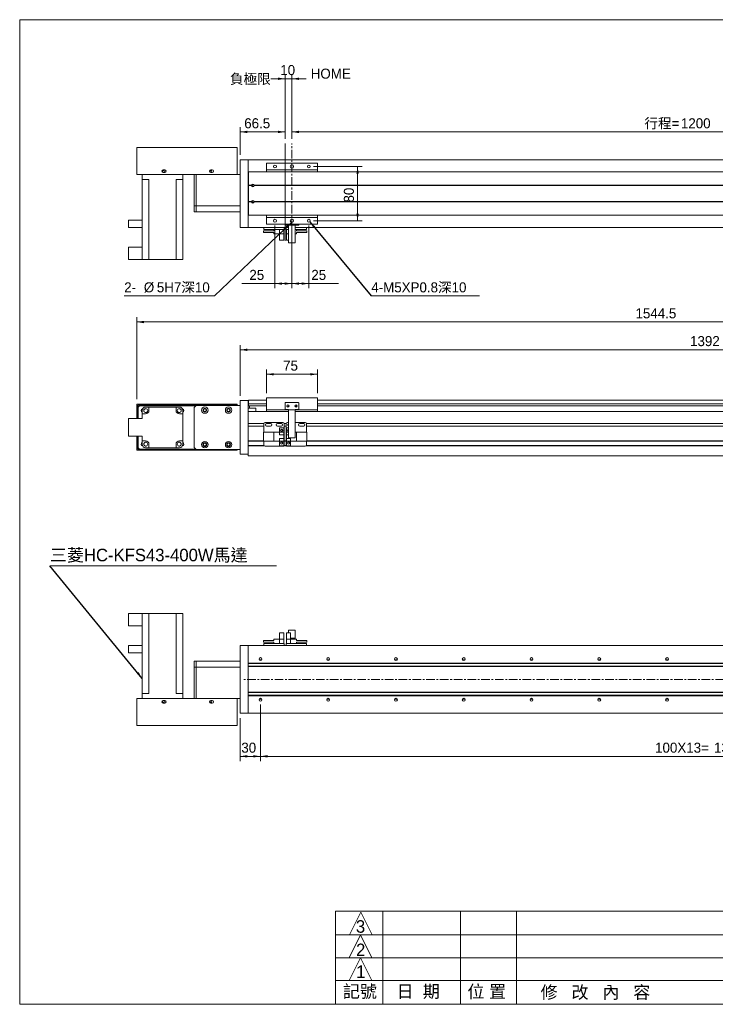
# Model space of a CAD drawing. Header units: millimetres. Extents: x 8 to 2070, y 7 to 1462.
# Tile 1 of 2: x 8 to 1035, y 10 to 1462. Entities that reach past the tile are written whole.
import ezdxf

# ---------------------------------------------------------------- set-up
doc = ezdxf.new("R2010")
doc.units = ezdxf.units.MM
doc.linetypes.add('CENTERX2', pattern=[20.32, 12.7, -2.54, 2.54, -2.54])
doc.layers.add('BORDER', color=7, linetype='Continuous', lineweight=0)
doc.styles.add('SLDTEXTSTYLE0', font='swtxt.ttf', dxfattribs={"width": 0.993})
doc.styles.get("Standard").update_dxf_attribs({"font": 'swtxt.ttf'})
doc.dimstyles.new('SLDDIMSTYLE0', dxfattribs={"dimtxt": 14.48324, "dimasz": 10.5, "dimexe": 0, "dimexo": 0.0625, "dimgap": 3.62081, "dimtad": 1, "dimtoh": 1, "dimdec": 3, "dimzin": 12, "dimdsep": 46, "dimtxsty": 'SLDTEXTSTYLE0', "dimsah": 1, "dimcen": 0.09, "dimadec": 0, "dimazin": 0, "dimtfac": 1, "dimtdec": 3, "dimtofl": 0, "dimtmove": 0, "dimatfit": 3, "dimfxl": 0, "dimtolj": 1, "dimtzin": 12, "dimarcsym": 0})
doc.dimstyles.new('SLDDIMSTYLE1', dxfattribs={"dimtxt": 10.5, "dimasz": 10.5, "dimexe": 0, "dimexo": 0.0625, "dimgap": 2.625, "dimtad": 0, "dimtih": 1, "dimtoh": 1, "dimdec": 0, "dimzin": 0, "dimdsep": 46, "dimtxsty": 'Standard', "dimsah": 1, "dimcen": 0.09, "dimadec": 0, "dimazin": 0, "dimtfac": 1, "dimtdec": 0, "dimtofl": 0, "dimtmove": 0, "dimatfit": 3, "dimfxl": 0, "dimtolj": 1, "dimtzin": 0, "dimarcsym": 0})

# ---------------------------------------------------------------- blocks, each defined once
blk = doc.blocks.new('*D2')
at = {"layer": 'BORDER'}
for p, q in [((372.7, 911.4), (372.7, 946.2)), ((447.7, 911.4), (447.7, 946.2)), ((372.7, 939.2), (447.7, 939.2))]:
    blk.add_line(p, q, dxfattribs=at)
for points in [[(372.7, 939.2), (383.2, 937.5), (383.2, 941)], [(447.7, 939.2), (437.2, 941), (437.2, 937.5)]]:
    blk.add_solid(points, dxfattribs=at)
at = {"layer": 'BORDER', "insert": (397.2, 959.4), "char_height": 14.82, "attachment_point": 1, "style": 'SLDTEXTSTYLE0'}
blk.add_mtext('75', dxfattribs=at)
blk = doc.blocks.new('*D3')
at = {"layer": 'BORDER'}
for p, q in [((333.7, 907.4), (333.7, 982.4)), ((333.7, 975.4), (1725.7, 975.4)), ((1725.7, 908.4), (1725.7, 982.4))]:
    blk.add_line(p, q, dxfattribs=at)
for points in [[(333.7, 975.4), (344.2, 973.6), (344.2, 977.1)], [(1725.7, 975.4), (1715.2, 977.1), (1715.2, 973.6)]]:
    blk.add_solid(points, dxfattribs=at)
at = {"layer": 'BORDER', "insert": (997.7, 995.6), "char_height": 14.82, "attachment_point": 1, "style": 'SLDTEXTSTYLE0'}
blk.add_mtext('1392', dxfattribs=at)
blk = doc.blocks.new('*D4')
at = {"layer": 'BORDER'}
for p, q in [((181.2, 902.3), (181.2, 1023.4)), ((1725.7, 908.4), (1725.7, 1023.4)), ((181.2, 1016.4), (1725.7, 1016.4))]:
    blk.add_line(p, q, dxfattribs=at)
for points in [[(181.2, 1016.4), (191.7, 1014.6), (191.7, 1018.1)], [(1725.7, 1016.4), (1715.2, 1018.1), (1715.2, 1014.6)]]:
    blk.add_solid(points, dxfattribs=at)
at = {"layer": 'BORDER', "insert": (917.2, 1036.6), "char_height": 14.82, "attachment_point": 1, "style": 'SLDTEXTSTYLE0'}
blk.add_mtext('1544.5', dxfattribs=at)
blk = doc.blocks.new('*D5')
at = {"layer": 'BORDER'}
for p, q in [((400.2, 1286.6), (400.2, 1382.3)), ((410.2, 1286.6), (410.2, 1382.3)), ((400.2, 1375.3), (379.2, 1375.3)), ((400.2, 1375.3), (410.2, 1375.3)), ((410.2, 1375.3), (431.2, 1375.3))]:
    blk.add_line(p, q, dxfattribs=at)
for points in [[(400.2, 1375.3), (389.7, 1377), (389.7, 1373.5)], [(410.2, 1375.3), (420.7, 1373.5), (420.7, 1377)]]:
    blk.add_solid(points, dxfattribs=at)
at = {"layer": 'BORDER', "insert": (393, 1395.5), "char_height": 14.82, "attachment_point": 1, "style": 'SLDTEXTSTYLE0'}
blk.add_mtext('10', dxfattribs=at)
blk = doc.blocks.new('*D6')
at = {"layer": 'BORDER'}
for p, q in [((333.7, 1262.8), (333.7, 1303.8)), ((400.2, 1296.8), (333.7, 1296.8)), ((400.2, 1286.6), (400.2, 1303.8))]:
    blk.add_line(p, q, dxfattribs=at)
for points in [[(333.7, 1296.8), (344.2, 1295.1), (344.2, 1298.6)], [(400.2, 1296.8), (389.7, 1298.6), (389.7, 1295.1)]]:
    blk.add_solid(points, dxfattribs=at)
at = {"layer": 'BORDER', "insert": (339.8, 1317), "char_height": 14.82, "attachment_point": 1, "style": 'SLDTEXTSTYLE0'}
blk.add_mtext('66.5', dxfattribs=at)
blk = doc.blocks.new('*D7')
at = {"layer": 'BORDER'}
for p, q in [((410.2, 1286.6), (410.2, 1303.8)), ((410.2, 1296.8), (1610.2, 1296.8)), ((1610.2, 1286.6), (1610.2, 1303.8))]:
    blk.add_line(p, q, dxfattribs=at)
for points in [[(410.2, 1296.8), (420.7, 1295.1), (420.7, 1298.6)], [(1610.2, 1296.8), (1599.7, 1298.6), (1599.7, 1295.1)]]:
    blk.add_solid(points, dxfattribs=at)
at = {"layer": 'BORDER', "char_height": 14.82, "attachment_point": 1, "style": 'SLDTEXTSTYLE0'}
for s, insert in [('行程=', (930.3, 1317)), ('1200', (984.2, 1317))]:
    blk.add_mtext(s, dxfattribs=dict(at, insert=insert))
blk = doc.blocks.new('*D8')
at = {"layer": 'BORDER'}
for p, q in [((385.2, 1158.8), (385.2, 1066.1)), ((410.2, 1128.9), (410.2, 1066.1)), ((385.2, 1073.1), (336.3, 1073.1)), ((385.2, 1073.1), (410.2, 1073.1))]:
    blk.add_line(p, q, dxfattribs=at)
for points in [[(385.2, 1073.1), (395.7, 1071.3), (395.7, 1074.8)], [(410.2, 1073.1), (399.7, 1074.8), (399.7, 1071.3)]]:
    blk.add_solid(points, dxfattribs=at)
at = {"layer": 'BORDER', "insert": (347.4, 1093.3), "char_height": 14.82, "attachment_point": 1, "style": 'SLDTEXTSTYLE0'}
blk.add_mtext('25', dxfattribs=at)
blk = doc.blocks.new('*D10')
at = {"layer": 'BORDER'}
for p, q in [((410.2, 1158.8), (410.2, 1066.1)), ((435.2, 1158.8), (435.2, 1066.1)), ((435.2, 1073.1), (410.2, 1073.1)), ((435.2, 1073.1), (478.9, 1073.1))]:
    blk.add_line(p, q, dxfattribs=at)
for points in [[(410.2, 1073.1), (420.7, 1071.3), (420.7, 1074.8)], [(435.2, 1073.1), (424.7, 1074.8), (424.7, 1071.3)]]:
    blk.add_solid(points, dxfattribs=at)
at = {"layer": 'BORDER', "insert": (438.8, 1093.3), "char_height": 14.82, "attachment_point": 1, "style": 'SLDTEXTSTYLE0'}
blk.add_mtext('25', dxfattribs=at)
blk = doc.blocks.new('*D11')
at = {"layer": 'BORDER'}
for p, q in [((442.2, 1245.8), (514, 1245.8)), ((507, 1245.8), (507, 1165.8)), ((442.2, 1165.8), (514, 1165.8))]:
    blk.add_line(p, q, dxfattribs=at)
for points in [[(507, 1245.8), (505.3, 1235.3), (508.8, 1235.3)], [(507, 1165.8), (508.8, 1176.3), (505.3, 1176.3)]]:
    blk.add_solid(points, dxfattribs=at)
at = {"layer": 'BORDER', "insert": (486.8, 1192.7), "char_height": 14.82, "attachment_point": 1, "rotation": 90, "style": 'SLDTEXTSTYLE0'}
blk.add_mtext('80', dxfattribs=at)
blk = doc.blocks.new('SW_NOTE_2')
at = {"layer": 'BORDER', "color": 0}
for p, q in [((0, 0), (159.8, 0)), ((159.8, 0), (0, 0)), ((0, 0), (159.8, 0)), ((159.8, 0), (0, 0)), ((0, 0), (159.8, 0)), ((159.8, 0), (0, 0))]:
    blk.add_line(p, q, dxfattribs=at)
at = {"layer": 'BORDER', "color": 0, "insert": (0, 20.1, 102.6), "char_height": 14.817, "attachment_point": 1, "style": 'SLDTEXTSTYLE0'}
blk.add_mtext('4-M5XP0.8深10', dxfattribs=at)
blk = doc.blocks.new('SW_NOTE_3')
at = {"layer": 'BORDER', "color": 0}
for p, q in [((-133.1, 0), (0, 0)), ((0, 0), (-133.1, 0)), ((-133.1, 0), (0, 0)), ((0, 0), (-133.1, 0)), ((-133.1, 0), (0, 0)), ((0, 0), (-133.1, 0))]:
    blk.add_line(p, q, dxfattribs=at)
at = {"layer": 'BORDER', "color": 0, "char_height": 14.82, "attachment_point": 1, "style": 'SLDTEXTSTYLE0'}
for s, insert in [('2-', (-133.1, 20.1, 102.6)), ('%%c', (-104.1, 20.1, 102.6)), ('5H7深10', (-84.9, 20.1, 102.6))]:
    blk.add_mtext(s, dxfattribs=dict(at, insert=insert))
blk = doc.blocks.new('*D15')
at = {"layer": 'BORDER'}
for p, q in [((363.7, 452), (363.7, 368.5)), ((333.7, 432), (333.7, 368.5)), ((333.7, 375.5), (363.7, 375.5))]:
    blk.add_line(p, q, dxfattribs=at)
for points in [[(333.7, 375.5), (344.2, 373.8), (344.2, 377.3)], [(363.7, 375.5), (353.2, 377.3), (353.2, 373.8)]]:
    blk.add_solid(points, dxfattribs=at)
at = {"layer": 'BORDER', "insert": (335.5, 395.7), "char_height": 14.82, "attachment_point": 1, "style": 'SLDTEXTSTYLE0'}
blk.add_mtext('30', dxfattribs=at)
blk = doc.blocks.new('*D18')
at = {"layer": 'BORDER'}
for p, q in [((363.7, 452), (363.7, 368.5)), ((1663.7, 452), (1663.7, 368.5)), ((1663.7, 375.5), (363.7, 375.5))]:
    blk.add_line(p, q, dxfattribs=at)
for points in [[(363.7, 375.5), (374.2, 373.8), (374.2, 377.3)], [(1663.7, 375.5), (1653.2, 377.3), (1653.2, 373.8)]]:
    blk.add_solid(points, dxfattribs=at)
at = {"layer": 'BORDER', "char_height": 14.82, "attachment_point": 1, "style": 'SLDTEXTSTYLE0'}
for s, insert in [('100X13=', (946.1, 395.7)), ('1300', (1033, 395.7))]:
    blk.add_mtext(s, dxfattribs=dict(at, insert=insert))
blk = doc.blocks.new('SW_NOTE_5')
at = {"layer": 'BORDER', "color": 0}
for p, q in [((0, 0), (334.2, 0)), ((334.2, 0), (0, 0)), ((0, 0), (334.2, 0)), ((334.2, 0), (0, 0)), ((0, 0), (334.2, 0)), ((334.2, 0), (0, 0))]:
    blk.add_line(p, q, dxfattribs=at)
at = {"layer": 'BORDER', "color": 0, "insert": (0, 25.1, -79.1), "char_height": 18.521, "attachment_point": 1, "style": 'SLDTEXTSTYLE0'}
blk.add_mtext('三菱HC-KFS43-400W馬達', dxfattribs=at)

msp = doc.modelspace()

# ---------------------------------------------------------------- linework, layer by layer
at = {"color": 7, "linetype": 'Continuous', "lineweight": 15}
for p, q in [((181.1985, 1273.7933), (181.1985, 1233.7933)), ((181.1985, 1273.7933), (329.5985, 1273.7933)), ((329.5985, 1273.7933), (329.5985, 1233.7933)), ((333.6985, 1255.7933), (345.6985, 1255.7933)), ((333.6985, 1250.7933), (333.6985, 1255.7933)), ((333.6985, 1160.7933), (333.6985, 1250.7933)), ((345.6985, 1255.7933), (345.6985, 1250.7933)), ((1710.6985, 1255.7933), (345.6985, 1255.7933)), ((345.6985, 1160.7933), (345.6985, 1250.7933)), ((447.6985, 1250.7933), (372.6985, 1250.7933)), ((372.6985, 1250.7933), (372.6985, 1240.7933)), ((447.6985, 1240.7933), (447.6985, 1250.7933)), ((222.3985, 1240.7933), (220.3985, 1240.7933)), ((220.3985, 1236.7933), (222.3985, 1236.7933)), ((292.3985, 1240.7933), (290.3985, 1240.7933)), ((290.3985, 1236.7933), (292.3985, 1236.7933)), ((345.9485, 1236.7933), (345.6985, 1236.7933)), ((345.9485, 1235.7933), (345.6985, 1235.7933)), ((345.9485, 1237.7933), (1724.4485, 1237.7933)), ((345.9485, 1237.6243), (345.9485, 1237.7933)), ((345.9485, 1237.6243), (345.9485, 1228.1613)), ((372.6985, 1240.7933), (447.6985, 1240.7933)), ((372.6985, 1240.7933), (372.6985, 1237.7933)), ((447.6985, 1237.7933), (447.6985, 1240.7933)), ((181.1985, 1233.7933), (329.5985, 1233.7933)), ((189.1985, 1226.7933), (189.1985, 1233.7933)), ((194.1985, 1226.7933), (189.1985, 1226.7933)), ((189.1985, 1226.7933), (189.1985, 1108.7933)), ((194.1985, 1226.7933), (199.1985, 1226.7933)), ((199.1985, 1226.7933), (199.1985, 1108.7933)), ((244.1985, 1226.7933), (239.1985, 1226.7933)), ((239.1985, 1226.7933), (239.1985, 1108.7933)), ((249.1985, 1226.7933), (244.1985, 1226.7933)), ((249.1985, 1233.7933), (249.1985, 1226.7933)), ((249.1985, 1226.7933), (249.1985, 1108.7933)), ((265.6985, 1187.7933), (265.6985, 1233.7933)), ((268.6985, 1233.7933), (268.6985, 1187.7933)), ((329.5985, 1233.7933), (333.6985, 1233.7933)), ((345.6985, 1234.7933), (345.9485, 1234.7933)), ((345.9485, 1233.7933), (345.6985, 1233.7933)), ((345.6985, 1221.7933), (345.9485, 1221.7933)), ((345.6985, 1221.2933), (345.9485, 1221.2933)), ((345.9485, 1225.5146), (345.9485, 1228.1613)), ((345.9485, 1225.5146), (345.9485, 1218.0433)), ((345.9485, 1218.0433), (350.7142, 1218.0433)), ((345.9485, 1217.7933), (345.9485, 1218.0433)), ((345.9485, 1217.7933), (350.6985, 1217.7933)), ((345.9485, 1217.5433), (345.9485, 1217.7933)), ((345.9485, 1217.5433), (350.7142, 1217.5433)), ((345.9485, 1217.5433), (345.9485, 1194.0433)), ((354.6828, 1218.0433), (1715.7142, 1218.0433)), ((354.6828, 1217.5433), (1715.7142, 1217.5433)), ((354.6985, 1217.7933), (1715.6984, 1217.7933)), ((345.9485, 1194.0433), (350.7142, 1194.0433)), ((345.9485, 1193.7933), (345.9485, 1194.0433)), ((345.9485, 1193.7933), (350.6985, 1193.7933)), ((345.9485, 1193.5433), (345.9485, 1193.7933)), ((345.9485, 1193.5433), (350.7142, 1193.5433)), ((345.9485, 1193.5433), (345.9485, 1186.0721)), ((354.6828, 1194.0433), (1715.7142, 1194.0433)), ((354.6828, 1193.5433), (1715.7142, 1193.5433)), ((354.6985, 1193.7933), (1715.6984, 1193.7933)), ((265.6985, 1178.7933), (265.6985, 1187.7933)), ((265.6985, 1187.7933), (268.6985, 1187.7933)), ((268.6985, 1187.7933), (265.6985, 1187.7933)), ((268.6985, 1178.7933), (265.6985, 1178.7933)), ((268.6985, 1187.7933), (268.6985, 1178.7933)), ((333.6985, 1187.7933), (268.6985, 1187.7933)), ((333.6985, 1187.7933), (268.6985, 1187.7933)), ((333.6985, 1178.7933), (268.6985, 1178.7933)), ((345.9485, 1190.2933), (345.6985, 1190.2933)), ((345.9485, 1189.7933), (345.6985, 1189.7933)), ((345.6985, 1177.7933), (345.9485, 1177.7933)), ((345.9485, 1176.7933), (345.6985, 1176.7933)), ((345.9485, 1183.4253), (345.9485, 1186.0721)), ((345.9485, 1183.4253), (345.9485, 1173.9623)), ((169.1985, 1155.7933), (169.1985, 1166.7933)), ((169.1985, 1166.7933), (189.1985, 1166.7933)), ((345.9485, 1175.7933), (345.6985, 1175.7933)), ((345.9485, 1174.7933), (345.6985, 1174.7933)), ((345.9485, 1173.7933), (345.9485, 1173.9623)), ((1724.4485, 1173.7933), (345.9485, 1173.7933)), ((372.6985, 1173.7933), (372.6985, 1170.7933)), ((447.6985, 1170.7933), (372.6985, 1170.7933)), ((372.6985, 1170.7933), (372.6985, 1160.7933)), ((447.6985, 1170.7933), (447.6985, 1173.7933)), ((447.6985, 1160.7933), (447.6985, 1170.7933)), ((169.1985, 1155.7933), (189.1985, 1155.7933)), ((333.6985, 1155.7933), (333.6985, 1160.7933)), ((345.6985, 1155.7933), (333.6985, 1155.7933)), ((345.6985, 1160.7933), (345.6985, 1155.7933)), ((405.1985, 1155.7933), (345.6985, 1155.7933)), ((368.3235, 1148.2047), (368.3235, 1151.0478)), ((368.3235, 1151.0478), (383.3235, 1151.0478)), ((368.3235, 1148.2047), (383.3235, 1148.2047)), ((368.6985, 1152.7933), (368.6985, 1155.7933)), ((370.6985, 1152.7933), (368.6985, 1152.7933)), ((370.6985, 1152.7933), (396.6985, 1152.7933)), ((372.6985, 1160.7933), (447.6985, 1160.7933)), ((383.3235, 1152.7933), (383.3235, 1151.0478)), ((383.3235, 1148.2047), (383.3235, 1146.5933)), ((392.0735, 1152.7933), (392.0735, 1146.5933)), ((398.6985, 1152.7933), (396.6985, 1152.7933)), ((398.3235, 1146.5933), (398.3235, 1152.7933)), ((398.6985, 1155.7933), (398.6985, 1152.7933)), ((400.1985, 1159.2933), (400.1985, 1160.7933)), ((400.6985, 1159.2933), (400.1985, 1159.2933)), ((400.6985, 1159.2933), (419.6985, 1159.2933)), ((401.6985, 1152.7933), (401.6985, 1155.7933)), ((403.6985, 1152.7933), (401.6985, 1152.7933)), ((402.0735, 1152.7933), (402.0735, 1146.5933)), ((405.1985, 1152.7933), (403.6985, 1152.7933)), ((405.1985, 1133.2933), (405.1985, 1159.2933)), ((415.1985, 1133.2933), (415.1985, 1159.2933)), ((1710.6985, 1155.7933), (415.1985, 1155.7933)), ((429.6985, 1152.7933), (415.1985, 1152.7933)), ((417.0735, 1152.7933), (417.0735, 1151.0478)), ((432.0735, 1151.0478), (417.0735, 1151.0478)), ((432.0735, 1148.2047), (417.0735, 1148.2047)), ((417.0735, 1148.2047), (417.0735, 1146.5933)), ((420.1985, 1159.2933), (419.6985, 1159.2933)), ((420.1985, 1160.7933), (420.1985, 1159.2933)), ((431.6985, 1152.7933), (429.6985, 1152.7933)), ((431.6985, 1155.7933), (431.6985, 1152.7933)), ((432.0735, 1151.0478), (432.0735, 1148.2047)), ((392.0735, 1146.5933), (383.3235, 1146.5933)), ((392.0735, 1146.5933), (398.3235, 1146.5933)), ((392.0735, 1137.2933), (392.0735, 1146.5933)), ((392.0735, 1137.2933), (398.3235, 1137.2933)), ((398.3235, 1146.5933), (398.3235, 1137.2933)), ((405.1985, 1146.5933), (402.0735, 1146.5933)), ((402.0735, 1137.2933), (402.0735, 1146.5933)), ((405.1985, 1137.2933), (402.0735, 1137.2933)), ((415.1985, 1133.2933), (405.1985, 1133.2933)), ((415.1985, 1146.5933), (417.0735, 1146.5933)), ((169.1985, 1108.7933), (169.1985, 1126.7933)), ((169.1985, 1126.7933), (189.1985, 1126.7933)), ((169.1985, 1108.7933), (189.1985, 1108.7933)), ((189.1985, 1108.7933), (194.1985, 1108.7933)), ((194.1985, 1108.7933), (199.1985, 1108.7933)), ((199.1985, 1108.7933), (239.1985, 1108.7933)), ((244.1985, 1108.7933), (239.1985, 1108.7933)), ((249.1985, 1108.7933), (244.1985, 1108.7933)), ((345.9485, 901.0491), (372.6985, 901.0491)), ((345.9485, 900.6925), (345.9485, 901.0491)), ((372.6985, 904.3991), (447.6985, 904.3991)), ((372.6985, 904.3991), (372.6985, 886.8991)), ((447.6985, 886.8991), (447.6985, 904.3991)), ((447.6985, 901.0491), (1724.4485, 901.0491)), ((181.1985, 895.2991), (329.5985, 895.2991)), ((181.1985, 873.8991), (181.1985, 895.2991)), ((182.7985, 893.6991), (328.5985, 893.6991)), ((182.7985, 873.8991), (182.7985, 893.6991)), ((185.1985, 892.8991), (183.1985, 890.8991)), ((183.1985, 873.8991), (183.1985, 890.8991)), ((268.1985, 892.8991), (185.1985, 892.8991)), ((193.5291, 888.3978), (195.3703, 888.3978)), ((194.1985, 890.8991), (199.1985, 890.8991)), ((199.1985, 885.8991), (199.1985, 890.8991)), ((199.1985, 890.8991), (239.1985, 890.8991)), ((239.1985, 885.8991), (239.1985, 890.8991)), ((244.1985, 890.8991), (239.1985, 890.8991)), ((243.0266, 888.3978), (244.8678, 888.3978)), ((268.6985, 893.3991), (265.6985, 890.3991)), ((265.6985, 890.3991), (265.6985, 831.3991)), ((333.6985, 893.3991), (268.6985, 893.3991)), ((328.5985, 893.6991), (328.5985, 893.3991)), ((329.5985, 895.2991), (329.5985, 893.3991)), ((333.6985, 900.3991), (345.6985, 900.3991)), ((333.6985, 895.3991), (333.6985, 900.3991)), ((333.6985, 826.3991), (333.6985, 895.3991)), ((345.6985, 900.3991), (345.6985, 895.3991)), ((345.6985, 826.3991), (345.6985, 895.3991)), ((356.6985, 889.3991), (345.6985, 889.3991)), ((345.9485, 900.6925), (345.9485, 897.1315)), ((345.9485, 896.8616), (345.9485, 897.1315)), ((345.9485, 896.8616), (345.9485, 895.5491)), ((372.6985, 895.5491), (345.9485, 895.5491)), ((345.9485, 893.3991), (345.9485, 895.5491)), ((345.9485, 892.8991), (345.9485, 893.3991)), ((372.6985, 892.8991), (345.9485, 892.8991)), ((347.6985, 889.3991), (347.6985, 892.8991)), ((356.6985, 889.3991), (356.6985, 884.3991)), ((372.6985, 886.8991), (405.1985, 886.8991)), ((372.6985, 886.8991), (372.6985, 884.3991)), ((400.1985, 887.8991), (400.1985, 896.8991)), ((400.6985, 897.3991), (419.6985, 897.3991)), ((400.6985, 887.3991), (405.1985, 887.3991)), ((405.1985, 886.8991), (405.1985, 887.3991)), ((415.1985, 886.8991), (405.1985, 886.8991)), ((405.1985, 886.8991), (405.1985, 845.3991)), ((415.1985, 887.3991), (419.6985, 887.3991)), ((415.1985, 886.8991), (415.1985, 887.3991)), ((415.1985, 845.3991), (415.1985, 886.8991)), ((415.1985, 886.8991), (447.6985, 886.8991)), ((420.1985, 887.8991), (420.1985, 896.8991)), ((1724.4485, 895.5491), (447.6985, 895.5491)), ((1724.4485, 892.8991), (447.6985, 892.8991)), ((447.6985, 886.8991), (447.6985, 884.3991)), ((169.1985, 847.8991), (169.1985, 873.8991)), ((169.1985, 873.8991), (189.1985, 873.8991)), ((189.1985, 885.8991), (189.1985, 880.8991)), ((189.1985, 880.8991), (189.1985, 873.8991)), ((189.1985, 880.8991), (194.1985, 880.8991)), ((195.3703, 882.8978), (193.5291, 882.8978)), ((244.8678, 882.8978), (243.0266, 882.8978)), ((249.1985, 880.8991), (244.1985, 880.8991)), ((249.1985, 885.8991), (249.1985, 880.8991)), ((249.1985, 840.8991), (249.1985, 880.8991)), ((405.1985, 884.3991), (345.6985, 884.3991)), ((345.6985, 879.3991), (345.6985, 866.3991)), ((1710.6984, 884.3991), (415.1985, 884.3991)), ((368.7142, 866.3991), (345.6985, 866.3991)), ((345.6985, 862.8991), (345.6985, 840.8991)), ((368.6985, 862.8991), (345.6985, 862.8991)), ((368.6985, 853.8991), (368.6985, 866.1491)), ((370.6985, 868.1491), (396.6985, 868.1491)), ((372.6985, 866.3991), (378.6985, 866.3991)), ((372.6985, 862.8991), (378.6985, 862.8991)), ((394.6985, 866.3991), (388.6985, 866.3991)), ((394.6985, 862.8991), (388.6985, 862.8991)), ((392.0735, 853.8991), (392.0735, 860.3991)), ((392.0735, 860.3991), (398.3235, 860.3991)), ((398.3235, 860.3991), (398.3235, 853.8991)), ((401.7142, 866.3991), (398.6828, 866.3991)), ((398.6985, 835.1491), (398.6985, 866.1491)), ((401.6985, 862.8991), (398.6985, 862.8991)), ((401.6985, 866.1491), (401.6985, 835.1491)), ((405.1985, 860.3991), (402.0735, 860.3991)), ((402.0735, 853.8991), (402.0735, 860.3991)), ((405.1985, 868.1491), (403.6985, 868.1491)), ((429.6985, 868.1491), (415.1985, 868.1491)), ((421.6985, 866.3991), (427.6985, 866.3991)), ((421.6985, 862.8991), (427.6985, 862.8991)), ((1588.7142, 866.3991), (431.6828, 866.3991)), ((431.6985, 866.1491), (431.6985, 853.8991)), ((1588.6985, 862.8991), (431.6985, 862.8991)), ((169.1985, 847.8991), (189.1985, 847.8991)), ((181.1985, 827.2991), (181.1985, 847.8991)), ((182.7985, 828.8991), (182.7985, 847.8991)), ((183.1985, 830.8991), (183.1985, 847.8991)), ((189.1985, 847.8991), (189.1985, 840.8991)), ((368.3235, 853.8991), (368.3235, 840.3991)), ((368.3235, 853.8991), (383.3235, 853.8991)), ((383.3235, 853.8991), (383.3235, 840.3991)), ((392.0735, 853.8991), (383.3235, 853.8991)), ((392.0735, 853.8991), (398.3235, 853.8991)), ((392.0735, 853.8991), (392.0735, 849.6491)), ((392.0735, 849.6491), (398.3235, 849.6491)), ((392.0735, 844.6491), (392.0735, 840.3991)), ((392.0735, 844.6491), (398.3235, 844.6491)), ((398.3235, 849.6491), (398.3235, 853.8991)), ((398.3235, 849.6491), (398.3235, 844.6491)), ((398.3235, 840.3991), (398.3235, 844.6491)), ((402.0735, 853.8991), (402.0735, 849.6491)), ((405.1985, 853.8991), (402.0735, 853.8991)), ((405.1985, 849.6491), (402.0735, 849.6491)), ((402.0735, 844.6491), (402.0735, 849.6491)), ((402.0735, 844.6491), (402.0735, 840.3991)), ((408.3235, 844.6491), (402.0735, 844.6491)), ((415.1985, 845.3991), (405.1985, 845.3991)), ((408.3235, 840.3991), (408.3235, 844.6491)), ((415.1985, 853.8991), (417.0735, 853.8991)), ((417.0735, 840.3991), (417.0735, 853.8991)), ((432.0735, 853.8991), (417.0735, 853.8991)), ((432.0735, 840.3991), (432.0735, 853.8991)), ((268.1985, 828.8991), (182.7985, 828.8991)), ((183.1985, 830.8991), (185.1985, 828.8991)), ((268.1985, 828.8991), (185.1985, 828.8991)), ((189.1985, 840.8991), (194.1985, 840.8991)), ((189.1985, 835.8991), (189.1985, 840.8991)), ((193.5291, 838.9004), (195.3703, 838.9004)), ((195.3703, 833.4004), (193.5291, 833.4004)), ((194.1985, 830.8991), (199.1985, 830.8991)), ((199.1985, 835.8991), (199.1985, 830.8991)), ((239.1985, 830.8991), (199.1985, 830.8991)), ((239.1985, 835.8991), (239.1985, 830.8991)), ((244.1985, 830.8991), (239.1985, 830.8991)), ((243.0266, 838.9004), (244.8678, 838.9004)), ((244.8678, 833.4004), (243.0266, 833.4004)), ((249.1985, 840.8991), (244.1985, 840.8991)), ((249.1985, 835.8991), (249.1985, 840.8991)), ((265.6985, 831.3991), (268.6985, 828.3991)), ((268.6985, 828.3991), (333.6985, 828.3991)), ((329.5985, 828.3991), (329.5985, 827.2991)), ((368.3235, 840.8991), (345.6985, 840.8991)), ((368.3235, 840.3991), (345.6985, 840.3991)), ((368.8444, 834.3991), (345.6985, 834.3991)), ((369.1372, 833.8991), (345.6985, 833.8991)), ((345.6985, 833.8991), (345.6985, 823.8991)), ((368.3235, 840.3991), (383.3235, 840.3991)), ((368.6985, 835.1491), (368.6985, 840.3991)), ((370.6985, 833.1491), (396.6985, 833.1491)), ((392.0735, 840.3991), (383.3235, 840.3991)), ((392.0735, 840.3991), (398.3235, 840.3991)), ((392.0735, 840.3991), (392.0735, 833.8991)), ((392.0735, 833.8991), (398.3235, 833.8991)), ((398.3235, 840.3991), (398.3235, 833.8991)), ((402.0735, 833.8991), (398.3235, 833.8991)), ((401.8444, 834.3991), (398.5525, 834.3991)), ((401.6985, 840.8991), (398.6985, 840.8991)), ((401.6985, 840.3991), (398.6985, 840.3991)), ((408.3235, 840.3991), (402.0735, 840.3991)), ((402.0735, 833.8991), (402.0735, 840.3991)), ((408.3235, 833.8991), (402.0735, 833.8991)), ((429.6985, 833.1491), (403.6985, 833.1491)), ((408.3235, 840.3991), (417.0735, 840.3991)), ((408.3235, 840.3991), (408.3235, 833.8991)), ((432.0735, 840.3991), (417.0735, 840.3991)), ((1589.1373, 833.8991), (431.2597, 833.8991)), ((1588.8445, 834.3991), (431.5525, 834.3991)), ((431.6985, 840.3991), (431.6985, 835.1491)), ((1588.3234, 840.8991), (432.0735, 840.8991)), ((1588.3234, 840.3991), (432.0735, 840.3991)), ((329.5985, 827.2991), (181.1985, 827.2991)), ((333.6985, 821.3991), (333.6985, 826.3991)), ((345.6985, 821.3991), (333.6985, 821.3991)), ((345.6985, 823.8991), (345.6985, 818.8991)), ((1710.6985, 818.8991), (345.6985, 818.8991)), ((169.1985, 568.0358), (169.1985, 586.0357)), ((169.1985, 586.0357), (189.1985, 586.0357)), ((189.1985, 586.0357), (194.1985, 586.0358)), ((189.1985, 468.0358), (189.1985, 586.0357)), ((194.1985, 586.0358), (199.1985, 586.0358)), ((199.1985, 468.0358), (199.1985, 586.0358)), ((239.1985, 586.0358), (199.1985, 586.0358)), ((239.1985, 468.0358), (239.1985, 586.0358)), ((244.1985, 586.0358), (239.1985, 586.0358)), ((249.1985, 586.0357), (244.1985, 586.0358)), ((249.1985, 468.0358), (249.1985, 586.0357)), ((169.1985, 568.0358), (189.1985, 568.0358)), ((392.0735, 557.5358), (398.3235, 557.5358)), ((392.0735, 548.2358), (392.0735, 557.5358)), ((398.3235, 557.5358), (398.3235, 548.2358)), ((408.3235, 557.5358), (402.0735, 557.5358)), ((402.0735, 548.2358), (402.0735, 557.5358)), ((415.1985, 561.5358), (405.1985, 561.5358)), ((405.1985, 561.5358), (405.1985, 557.5358)), ((408.3235, 557.5358), (408.3235, 548.2358)), ((415.1985, 550.5358), (415.1985, 561.5358)), ((169.1985, 528.0358), (169.1985, 539.0358)), ((169.1985, 539.0358), (189.1985, 539.0358)), ((333.6985, 539.0358), (345.6985, 539.0358)), ((333.6985, 534.0358), (333.6985, 539.0358)), ((1710.6985, 539.0358), (345.6985, 539.0358)), ((345.6985, 539.0358), (345.6985, 534.0358)), ((368.3235, 543.7812), (368.3235, 546.6244)), ((368.3235, 546.6244), (383.3235, 546.6244)), ((368.3235, 543.7812), (383.3235, 543.7812)), ((368.6985, 539.0358), (368.6985, 542.0358)), ((368.6985, 542.0358), (370.6985, 542.0358)), ((370.6985, 542.0358), (396.6985, 542.0358)), ((383.3235, 546.6244), (383.3235, 548.2358)), ((392.0735, 548.2358), (383.3235, 548.2358)), ((383.3235, 542.0357), (383.3235, 543.7812)), ((392.0735, 548.2358), (398.3235, 548.2358)), ((392.0735, 542.0357), (392.0735, 548.2358)), ((396.6985, 542.0358), (398.2597, 542.0358)), ((398.2597, 542.0358), (398.3235, 542.0358)), ((398.3235, 542.0358), (398.3235, 548.2358)), ((398.3235, 542.0358), (398.6985, 542.0358)), ((398.6985, 542.0358), (398.6985, 539.0358)), ((401.6985, 539.0358), (401.6985, 542.0358)), ((401.6985, 542.0358), (402.0735, 542.0358)), ((408.3235, 548.2358), (402.0735, 548.2358)), ((402.0735, 548.2358), (402.0735, 542.0358)), ((402.1372, 542.0358), (402.0735, 542.0358)), ((402.1372, 542.0358), (403.6985, 542.0358)), ((429.6985, 542.0358), (403.6985, 542.0358)), ((414.6985, 550.0358), (408.3235, 550.0358)), ((408.3235, 542.0357), (408.3235, 548.2358)), ((408.3235, 548.2358), (417.0735, 548.2358)), ((415.1985, 548.2358), (415.1985, 550.5358)), ((417.0735, 546.6244), (417.0735, 548.2358)), ((432.0735, 546.6244), (417.0735, 546.6244)), ((432.0735, 543.7812), (417.0735, 543.7812)), ((417.0735, 542.0357), (417.0735, 543.7812)), ((429.6985, 542.0358), (431.6985, 542.0358)), ((431.6985, 542.0358), (431.6985, 539.0358)), ((432.0735, 546.6244), (432.0735, 543.7812)), ((169.1985, 528.0358), (189.1985, 528.0358)), ((333.6985, 444.0358), (333.6985, 534.0358)), ((345.6985, 513.1358), (345.6985, 534.0358)), ((265.6985, 507.0358), (265.6985, 516.0358)), ((265.6985, 516.0358), (268.6985, 516.0358)), ((268.6985, 516.0358), (333.6985, 516.0358)), ((268.6985, 516.0358), (268.6985, 507.0358)), ((1710.6984, 513.1358), (345.6985, 513.1358)), ((345.6985, 513.1358), (345.6985, 512.5358)), ((1710.6984, 512.5358), (345.6985, 512.5358)), ((345.6985, 512.5358), (345.6985, 508.5358)), ((1710.6984, 508.5358), (345.6985, 508.5358)), ((345.6985, 508.5358), (345.6985, 507.9358)), ((361.8519, 518.0357), (365.5451, 518.0357)), ((461.8519, 518.0357), (465.5451, 518.0357)), ((561.8519, 518.0357), (565.5451, 518.0357)), ((661.8519, 518.0357), (665.5451, 518.0357)), ((761.8519, 518.0357), (765.5451, 518.0357)), ((861.8519, 518.0357), (865.5451, 518.0357)), ((961.8519, 518.0357), (965.5451, 518.0357)), ((268.6985, 507.0358), (265.6985, 507.0358)), ((265.6985, 461.0358), (265.6985, 507.0358)), ((265.6985, 507.0358), (268.6985, 507.0358)), ((268.6985, 507.0358), (333.6985, 507.0358)), ((268.6985, 507.0358), (268.6985, 461.0358)), ((268.6985, 507.0358), (333.6985, 507.0358)), ((345.6985, 507.9358), (1710.6984, 507.9358)), ((345.6985, 470.1358), (345.6985, 507.9358)), ((189.1985, 461.0358), (189.1985, 468.0358)), ((189.1985, 468.0358), (194.1985, 468.0358)), ((194.1985, 468.0358), (199.1985, 468.0358)), ((244.1985, 468.0358), (239.1985, 468.0358)), ((244.1985, 468.0358), (249.1985, 468.0358)), ((249.1985, 468.0358), (249.1985, 461.0358)), ((1710.6984, 470.1358), (345.6985, 470.1358)), ((345.6985, 470.1358), (345.6985, 469.5358)), ((1710.6984, 469.5358), (345.6985, 469.5358)), ((345.6985, 469.5358), (345.6985, 465.5358)), ((1710.6984, 465.5358), (345.6985, 465.5358)), ((345.6985, 465.5358), (345.6985, 464.9358)), ((345.6985, 464.9358), (1710.6984, 464.9358)), ((345.6985, 444.0358), (345.6985, 464.9358)), ((329.5985, 461.0358), (181.1985, 461.0358)), ((181.1985, 421.0358), (181.1985, 461.0358)), ((220.3985, 458.0358), (222.3985, 458.0358)), ((222.3985, 454.0358), (220.3985, 454.0358)), ((290.3985, 458.0358), (292.3985, 458.0358)), ((292.3985, 454.0358), (290.3985, 454.0358)), ((329.5985, 421.0358), (329.5985, 461.0358)), ((333.6985, 461.0358), (329.5985, 461.0358)), ((365.5451, 460.0358), (361.8519, 460.0358)), ((465.5451, 460.0358), (461.8519, 460.0358)), ((565.5451, 460.0358), (561.8519, 460.0358)), ((665.5451, 460.0358), (661.8519, 460.0358)), ((765.5451, 460.0358), (761.8519, 460.0358)), ((865.5451, 460.0358), (861.8519, 460.0358)), ((965.5451, 460.0358), (961.8519, 460.0358)), ((333.6985, 439.0358), (333.6985, 444.0358)), ((345.6985, 439.0358), (333.6985, 439.0358)), ((345.6985, 444.0358), (345.6985, 439.0358)), ((1710.6985, 439.0358), (345.6985, 439.0358)), ((329.5985, 421.0358), (181.1985, 421.0358))]:
    msp.add_line(p, q, dxfattribs=at)
for centre, radius in [((220.6985, 1238.7933), 1.3), ((290.6985, 1238.7933), 1.3), ((385.1985, 1245.7933), 2.1), ((410.1985, 1245.7933), 2.5), ((435.1985, 1245.7933), 2.1), ((352.6985, 1217.7933), 1.3), ((352.6985, 1193.7933), 1.3), ((385.1985, 1165.7933), 2.1), ((410.1985, 1165.7933), 2.5), ((435.1985, 1165.7933), 2.1), ((194.4497, 885.6478), 2.9), ((243.9472, 885.6478), 2.9), ((281.6985, 886.3991), 4.75), ((281.6985, 886.3991), 2.75), ((281.6985, 886.3991), 2.1), ((316.6985, 886.3991), 4.75), ((316.6985, 886.3991), 2.75), ((316.6985, 886.3991), 2.1), ((404.1985, 892.3991), 1.75), ((404.1985, 892.3991), 1.3), ((416.1985, 892.3991), 1.75), ((416.1985, 892.3991), 1.3), ((395.1985, 856.6491), 1.75), ((395.1985, 856.6491), 1.3), ((194.4497, 836.1504), 2.9), ((243.9472, 836.1504), 2.9), ((281.6985, 835.3991), 4.75), ((281.6985, 835.3991), 2.75), ((281.6985, 835.3991), 2.1), ((316.6985, 835.3991), 4.75), ((316.6985, 835.3991), 2.75), ((316.6985, 835.3991), 2.1), ((395.1985, 837.6491), 1.75), ((395.1985, 837.6491), 1.3), ((405.1985, 837.6491), 1.75), ((405.1985, 837.6491), 1.3), ((363.6985, 519.0358), 2.1), ((463.6985, 519.0358), 2.1), ((563.6985, 519.0358), 2.1), ((663.6985, 519.0358), 2.1), ((763.6985, 519.0358), 2.1), ((863.6985, 519.0358), 2.1), ((963.6985, 519.0358), 2.1), ((220.6985, 456.0358), 1.3), ((290.6985, 456.0358), 1.3), ((363.6985, 459.0358), 2.1), ((463.6985, 459.0358), 2.1), ((563.6985, 459.0358), 2.1), ((663.6985, 459.0358), 2.1), ((763.6985, 459.0358), 2.1), ((863.6985, 459.0358), 2.1), ((963.6985, 459.0358), 2.1)]:
    msp.add_circle(centre, radius, dxfattribs=at)
for centre, radius, start, end in [((220.3985, 1238.7933), 2, 90, 270), ((222.3985, 1238.7933), 2, 270, 90), ((290.3985, 1238.7933), 2, 90, 270), ((292.3985, 1238.7933), 2, 270, 90), ((352.6985, 1217.7933), 2, 172.8192442, 180), ((352.6985, 1217.7933), 2, 180, 187.1807558), ((352.6985, 1217.7933), 2, 7.1807558, 172.8192442), ((352.6985, 1217.7933), 2, 187.1807558, 352.8192442), ((352.6985, 1217.7933), 2, 0, 7.1807558), ((352.6985, 1217.7933), 2, 352.8192442, 0), ((352.6985, 1193.7933), 2, 172.8192442, 180), ((352.6985, 1193.7933), 2, 180, 187.1807558), ((352.6985, 1193.7933), 2, 7.1807558, 172.8192442), ((352.6985, 1193.7933), 2, 187.1807558, 352.8192442), ((352.6985, 1193.7933), 2, 0, 7.1807558), ((352.6985, 1193.7933), 2, 352.8192442, 0), ((190.4497, 885.6478), 2.75, 103.083726, 242.9347696), ((194.1985, 885.8991), 5, 90, 180), ((244.1985, 885.8991), 5, 0, 90), ((247.9472, 885.6478), 2.75, 297.0652304, 76.916274), ((348.6985, 895.8991), 3, 156.4435357, 180), ((400.6985, 896.8991), 0.5, 90, 180), ((400.6985, 887.8991), 0.5, 180, 270), ((419.6985, 896.8991), 0.5, 0, 90), ((419.6985, 887.8991), 0.5, 270, 0), ((194.1985, 885.8991), 5, 270, 0), ((244.1985, 885.8991), 5, 180, 270), ((370.6985, 866.1491), 2, 90, 180), ((372.6985, 864.6491), 1.75, 90, 270), ((378.6985, 864.6491), 1.75, 270, 90), ((388.6985, 864.6491), 1.75, 90, 270), ((394.6985, 864.6491), 1.75, 270, 90), ((396.6985, 866.1491), 2, 0, 90), ((403.6985, 866.1491), 2, 90, 180), ((405.1985, 856.6491), 1.75, 90, 270), ((405.1985, 856.6491), 1.3, 90, 270), ((405.6985, 864.6491), 1.75, 106.6015496, 253.3984504), ((421.6985, 864.6491), 1.75, 90, 270), ((427.6985, 864.6491), 1.75, 270, 90), ((429.6985, 866.1491), 2, 0, 90), ((190.4497, 836.1504), 2.75, 117.0652304, 256.916274), ((194.1985, 835.8991), 5, 180, 270), ((194.1985, 835.8991), 5, 0, 90), ((244.1985, 835.8991), 5, 90, 180), ((244.1985, 835.8991), 5, 270, 0), ((247.9472, 836.1504), 2.75, 283.083726, 62.9347696), ((370.6985, 835.1491), 2, 180, 270), ((396.6985, 835.1491), 2, 270, 321.3178125), ((396.6985, 835.1491), 2, 324.3409123, 0), ((403.6985, 835.1491), 2, 180, 215.6590877), ((403.6985, 835.1491), 2, 218.6821875, 270), ((429.6985, 835.1491), 2, 270, 0), ((414.6985, 550.5358), 0.5, 270, 0), ((220.3985, 456.0358), 2, 90, 270), ((222.3985, 456.0358), 2, 270, 90), ((290.3985, 456.0358), 2, 90, 270), ((292.3985, 456.0358), 2, 270, 90)]:
    msp.add_arc(centre, radius, start, end, dxfattribs=at)
at = {"layer": 'BORDER', "color": 7}
for p, q in [((2070.3227, 1462.4324), (8.4681, 1462.4324)), ((8.4681, 1462.4324), (8.4681, 9.6359)), ((474.552, 146.9955), (1230.552, 146.9955)), ((511.7513, 145.6753), (494.9114, 111.9955)), ((528.5912, 111.9955), (511.7513, 145.6753)), ((474.552, 111.9955), (1230.552, 111.9955)), ((511.4056, 111.9955), (494.5657, 78.3157)), ((494.9114, 111.9955), (528.5912, 111.9955)), ((528.2455, 78.3157), (511.4056, 111.9955)), ((474.552, 78.3157), (1230.552, 78.3157)), ((511.4056, 78.3157), (494.5657, 44.6359)), ((494.5657, 78.3157), (528.2455, 78.3157)), ((528.2455, 44.6359), (511.4056, 78.3157)), ((474.552, 44.6359), (1230.552, 44.6359)), ((494.5657, 44.6359), (528.2455, 44.6359)), ((8.4681, 9.6359), (2070.3227, 9.6359))]:
    msp.add_line(p, q, dxfattribs=at)
at = {"layer": 'BORDER'}
for p, q in [((400.1985, 1135.9027), (400.1985, 1279.6282)), ((474.552, 146.9955), (474.552, 9.6359)), ((544.552, 146.9955), (544.552, 9.6359)), ((659.1056, 146.9955), (659.1056, 9.6359)), ((741.7493, 146.9955), (741.7493, 9.6359))]:
    msp.add_line(p, q, dxfattribs=at)
at = {"layer": 'BORDER', "linetype": 'CENTERX2'}
msp.add_line((410.1985, 1135.9027), (410.1985, 1279.6282), dxfattribs=at)
at = {"layer": 'BORDER', "linetype": 'CENTERX2', "lineweight": 0}
msp.add_line((1718.2904, 489.0358), (338.8869, 489.0358), dxfattribs=at)

# ---------------------------------------------------------------- block references
at = {"layer": 'BORDER'}
for name, p in [('SW_NOTE_3', (295.7687, 1054.8306)), ('SW_NOTE_2', (527.3131, 1054.8306)), ('SW_NOTE_5', (53.1119, 656.7113))]:
    msp.add_blockref(name, p, dxfattribs=at)

# ---------------------------------------------------------------- texts
at = {"layer": 'BORDER', "attachment_point": 1, "style": 'SLDTEXTSTYLE0'}
for s, insert, char_height in [('負極限', (318.6867, 1382.4266), 14.81667), ('HOME', (437.9776, 1390.2355), 14.81667), ('3', (504.5659, 133.7413), 18.5208), ('2', (504.7901, 99.2192), 18.5208), ('1', (505.0501, 67.1094), 18.5208), ('記號', (485.4119, 37.9347), 18.52083), ('日  期', (564.5817, 37.9347), 18.52083), ('位 置', (669.1556, 37.7029), 18.52083), ('修   改   內   容', (777.1161, 36.6929), 18.520833)]:
    msp.add_mtext(s, dxfattribs=dict(at, insert=insert, char_height=char_height))

# ---------------------------------------------------------------- dimensions: what is measured, and where the dimension line sits
at = {"layer": 'BORDER'}
for base, p1, p2, picture, middle in [((410.1985, 1375.2933), (400.1985, 1279.6282), (410.1985, 1279.6282), '*D5', (403.8816, 1375.2933)), ((333.6985, 1296.8213), (400.1985, 1279.6282), (333.6985, 1255.7933), '*D6', (363.979, 1296.8213)), ((410.1985, 1073.0757), (385.1985, 1165.7933), (410.1985, 1135.9027), '*D8', (361.9212, 1073.0757)), ((410.1985, 1073.0757), (435.1985, 1165.7933), (410.1985, 1165.7933), '*D10', (453.2682, 1073.0757)), ((1725.6985, 1016.3991), (181.1985, 895.2991), (1725.6985, 901.3991), '*D4', (953.4485, 1016.3991)), ((1725.6985, 975.3991), (333.6985, 900.3991), (1725.6985, 901.3991), '*D3', (1024.2512, 975.3991)), ((447.6985, 939.228), (372.6985, 904.3991), (447.6985, 904.3991), '*D2', (411.7029, 939.228)), ((363.6985, 375.5327), (333.6985, 439.0358), (363.6985, 459.0358), '*D15', (348.7319, 375.5327))]:
    dim = msp.add_linear_dim(base=base, p1=p1, p2=p2, dimstyle='SLDDIMSTYLE0', dxfattribs=at)
    dim.commit()
    dim.dimension.update_dxf_attribs({"geometry": picture, "text_midpoint": middle, "dimtype": 160})
for base, p1, p2, text, picture, middle in [((1610.1985, 1296.8213), (410.1985, 1279.6282), (1610.1985, 1279.6282), '行程=<>', '*D7', (981.3917, 1296.8213)), ((363.6985, 375.5327), (1663.6985, 459.0358), (363.6985, 459.0358), '100X13=<>', '*D18', (1013.6985, 375.5327))]:
    dim = msp.add_linear_dim(base=base, p1=p1, p2=p2, text=text, dimstyle='SLDDIMSTYLE0', dxfattribs=at)
    dim.commit()
    dim.dimension.update_dxf_attribs({"geometry": picture, "text_midpoint": middle, "dimtype": 160})
dim = msp.add_linear_dim(base=(507.0337, 1165.7933), p1=(435.1985, 1245.7933), p2=(435.1985, 1165.7933), angle=90, dimstyle='SLDDIMSTYLE0', dxfattribs=at)
dim.commit()
dim.dimension.update_dxf_attribs({"geometry": '*D11', "text_midpoint": (507.0337, 1205.9538), "dimtype": 160})

# ---------------------------------------------------------------- leaders
for points in [[(409.7545, 1163.3331), (295.7687, 1054.8306)], [(436.6492, 1164.2749), (527.3131, 1054.8306)], [(189.1985, 490.5884), (53.1119, 656.7113)]]:
    msp.add_leader(points, dimstyle='SLDDIMSTYLE1', dxfattribs=at)

doc.saveas('drawing.dxf')
